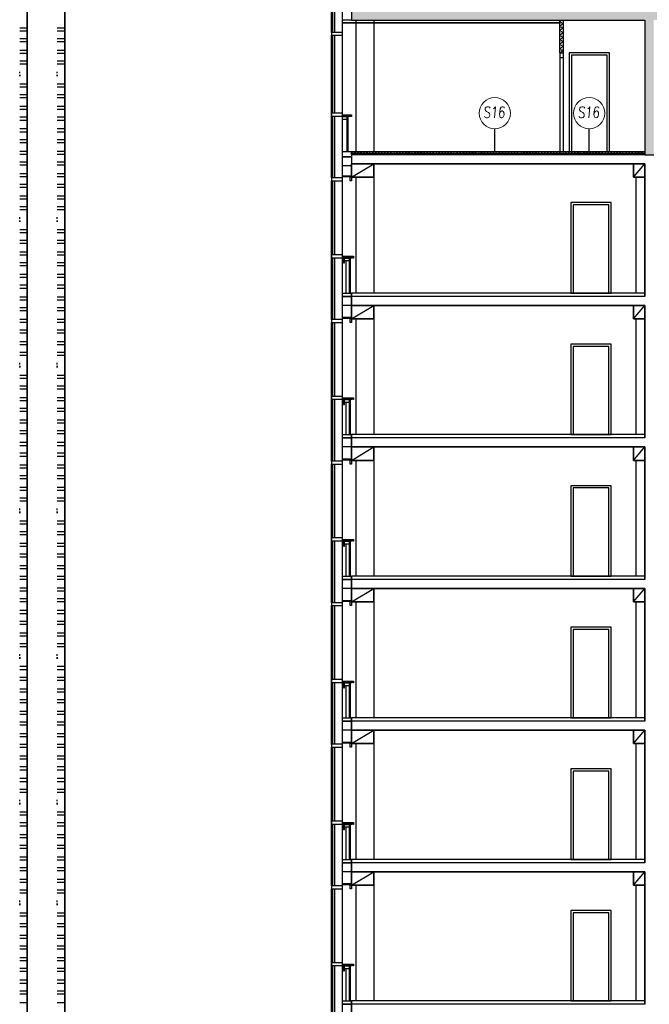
# Model space of a CAD drawing. Header units: millimetres. Extents: x 171 to 266814, y 44 to 350448.
# Tile 94 of 105: x 229722 to 243774, y 313935 to 335910. Entities that reach past the tile are written whole.
import ezdxf

# ---------------------------------------------------------------- set-up
doc = ezdxf.new("R2010")
doc.units = ezdxf.units.MM
doc.header["$LTSCALE"] = 100
doc.linetypes.add('ČÁRKOVANÁ', pattern=[19.05, 12.7, -6.35])
doc.layers.add('DVERE', color=7, linetype='Continuous', true_color=0xf00000)
for name, color, linetype in [('KOTY 50', 7, 'Continuous'), ('LEGENDA', 7, 'Continuous'), ('NOVA', 240, 'Continuous'), ('NOVÁ TENKÁ', 240, 'Continuous'), ('NOVÁ TLUSTÁ', 240, 'Continuous'), ('Přípojnice', 202, 'Continuous'), ('SRAFA', 9, 'Continuous'), ('TENKA', 253, 'Continuous'), ('TLUSTA', 2, 'Continuous'), ('ŽB', 3, 'Continuous'), ('ŽB NOVÝ', 240, 'Continuous')]:
    doc.layers.add(name, color=color, linetype=linetype)
doc.layers.add('SRAFA ŽB', color=254, linetype='Continuous', lineweight=35)
doc.styles.add('CS-ROMANS', font='romans.shx', dxfattribs={"width": 0.75, "oblique": 5})

# ---------------------------------------------------------------- blocks, each defined once
blk = doc.blocks.new('FASADA REZ BLOK 2')
at = {"layer": 'NOVA', "color": 0}
for p, q in [((-175, 670), (-175, 780)), ((-175, 670), (-150, 670)), ((-150, 670), (-150, 715))]:
    blk.add_line(p, q, dxfattribs=at)
for points in [[(-441, 2503), (-200, 2503), (-200, 2568), (-441, 2568)], [(0, 2593), (-200, 2593), (-200, 2618), (0, 2618)], [(0, 2503), (-25, 2503), (-25, 2593), (0, 2593)], [(-441, 788), (-200, 788), (-200, 853), (-441, 853)], [(-200, 820), (50, 820), (50, 780), (30, 780), (30, 800), (-200, 800)], [(-190, 800), (10, 800), (10, 780), (-190, 780)], [(-150, 780), (-50, 780), (-50, 715), (-150, 715)], [(0, -75), (-200, -75), (-200, 0), (0, 0)], [(0, -275), (-200, -275), (-200, -75), (0, -75)]]:
    blk.add_lwpolyline(points, close=True, dxfattribs=at)
for points in [[(-441, -593), (-441, 2503)], [(-411, 853), (-411, 2503)], [(-371, 853), (-371, 2503)], [(-200, -593), (-200, 2503)], [(-411, -593), (-411, 788)], [(-371, -593), (-371, 788)], [(-125, 715), (-125, 0)], [(-50, 715), (-50, 0)], [(-25, 780), (-25, 0)]]:
    blk.add_lwpolyline(points, dxfattribs=at)
blk = doc.blocks.new('fas 3250')
at = {"layer": 'TENKA'}
for points in [[(-441, 2592), (-200, 2592), (-200, 2658), (-441, 2658)], [(-441, 788), (-200, 788), (-200, 852), (-441, 852)], [(-200, 820), (0, 820), (0, 780), (-20, 780), (-20, 800), (-200, 800)], [(-200, 800), (-34, 800), (-34, 780), (-200, 780)], [(-200, 780), (-100, 780), (-100, 715), (-200, 715)], [(0, -120), (-200, -120), (-200, 0), (0, 0)], [(0, -320), (-200, -320), (-200, -120), (0, -120)]]:
    blk.add_lwpolyline(points, close=True, dxfattribs=at)
for points in [[(-441, -593), (-441, 2592)], [(-411, 852), (-411, 2592)], [(-371, 852), (-371, 2592)], [(-200, -593), (-200, 2592)], [(-411, -593), (-411, 788)], [(-371, -593), (-371, 788)], [(-100, 780), (-100, 0)], [(-75, 800), (-75, 0)]]:
    blk.add_lwpolyline(points, dxfattribs=at)

msp = doc.modelspace()

# ---------------------------------------------------------------- hatches: boundary and pattern name
at = {"layer": 'SRAFA'}
h = msp.add_hatch(dxfattribs=at)
h.set_pattern_fill('SACNCR', color=253, scale=30)
h.set_pattern_definition([(45, (180034.96, 255125.01), (-50.51394, 50.51394), []), (45, (180085.47, 255125.01), (-50.51394, 50.51394), [0, -71.4375])])
h.paths.add_polyline_path([(241851.753, 335899.652), (241776.753, 335899.652), (241776.753, 335169.625), (241851.753, 335169.625)])
h = msp.add_hatch(dxfattribs=at)
h.set_pattern_fill('ANSI35', color=253, scale=15)
h.set_pattern_definition([(45, (180034.96, 251125.01), (-67.35192, 67.35192), []), (45, (180102.31, 251125.01), (-67.35192, 67.35192), [119.0625, -23.8125, 0, -23.8125])])
h.paths.add_polyline_path([(243674.253, 332954.625), (237124.253, 332954.625), (237124.253, 332914.625), (243674.253, 332914.625)])
at = {"layer": 'SRAFA ŽB'}
h = msp.add_hatch(color=253, dxfattribs=at)
h.dxf.hatch_style = 1
h.paths.add_polyline_path([(250174.253, 346369.795), (251374.253, 346369.795), (251374.253, 346589.795), (253623.309, 346589.795), (253624.253, 344899.625), (253824.253, 344899.625), (253824.253, 345509.625), (256074.253, 345509.625), (256074.253, 342044.625), (256074.253, 339469.625), (256074.253, 339349.625), (253824.253, 339349.625), (253824.253, 339469.625), (253624.253, 339469.625), (253624.253, 338399.625), (253824.253, 338399.625), (253824.253, 339149.652), (256074.253, 339149.652), (256074.253, 336219.625), (256074.253, 336099.625), (253824.253, 336099.625), (253824.253, 336219.625), (253624.253, 336219.625), (253624.253, 335149.625), (253824.253, 335149.625), (253824.253, 335899.652), (256074.253, 335899.652), (256074.253, 332969.625), (256074.253, 332894.625), (256274.253, 332894.625), (256274.253, 332969.625), (256274.253, 335899.652), (262822.365, 335899.652), (262822.365, 336099.625), (256274.253, 336099.625), (256274.253, 336219.625), (256274.253, 339149.652), (262822.365, 339149.652), (262822.365, 339349.652), (256274.253, 339349.652), (256274.253, 339469.625), (256274.253, 343069.625), (256274.253, 346369.795), (262824.253, 346369.795), (262822.365, 346589.795), (262622.365, 346589.795), (262624.253, 346589.795), (256273.309, 346589.795), (256273.309, 347109.795), (256073.309, 347109.795), (256072.837, 345709.625), (253823.781, 345709.625), (253824.253, 347399.625), (251524.253, 347399.625), (251524.253, 347219.625), (253623.309, 347219.625), (253623.309, 346589.795), (247273.309, 346589.795), (247273.316, 347009.795), (247074.26, 347009.795), (247074.253, 345709.625), (243874.253, 345709.795), (243874.253, 347109.795), (243674.253, 347109.795), (243674.253, 346589.795), (237124.253, 346589.795), (237124.253, 346369.795), (243674.253, 346369.795), (243674.253, 342599.652), (237124.253, 342599.652), (237124.253, 342399.652), (241776.753, 342399.652), (241851.753, 342399.652), (243674.253, 342399.625), (243674.253, 339469.625), (243674.253, 339349.625), (237124.253, 339349.625), (237124.253, 339309.625), (237124.253, 339149.652), (241776.753, 339149.652), (241851.753, 339149.652), (243674.253, 339149.652), (243674.253, 332969.625), (243674.253, 332894.625), (243874.253, 332894.625), (243874.253, 332969.625), (243874.253, 339149.652), (244809.253, 339149.652), (244909.253, 339149.652), (245839.253, 339149.652), (245939.253, 339149.652), (247074.253, 339149.652), (247074.253, 332954.625), (247074.253, 332894.625), (247274.253, 332894.625), (247274.253, 334359.625), (249974.253, 334359.625), (249974.253, 332969.625), (249974.253, 332894.625), (250174.253, 332894.625), (250174.253, 332969.625), (250174.253, 335899.625), (251374.253, 335899.625), (251374.253, 332969.625), (251374.253, 332894.625), (251524.253, 332894.625), (251524.253, 347399.632), (251374.253, 347399.618), (251374.253, 342044.625), (251374.253, 339469.625), (251374.253, 339349.652), (250174.253, 339349.652), (250174.253, 339469.625), (250174.253, 342359.625)])
h.paths.add_polyline_path([(243874.253, 342399.652), (244809.253, 342399.652), (244909.253, 342399.652), (245839.253, 342399.652), (245939.253, 342399.652), (247074.253, 342399.652), (247074.253, 342599.625), (243874.253, 342599.625), (243874.253, 345509.625), (247074.253, 345509.625), (247074.253, 342029.625), (247074.253, 339454.625), (247074.253, 339349.625), (243874.253, 339349.625), (243874.253, 339469.625)], flags=16)
h.paths.add_polyline_path([(244909.253, 339454.625), (244909.253, 339469.625), (244909.253, 342319.625), (245839.253, 342319.625), (245839.253, 339469.625), (245839.253, 339454.625), (245939.253, 339454.625), (245939.253, 339469.625), (245939.253, 342319.625), (246874.253, 342319.625), (246874.253, 339469.625), (246874.253, 339454.625)], flags=0)
h.paths.add_polyline_path([(246874.253, 344644.625), (243874.253, 344644.625), (243874.253, 344659.625), (246874.253, 344659.625)], flags=0)
h.paths.add_polyline_path([(247274.253, 346369.795), (249974.253, 346369.795), (249974.253, 341094.625), (249974.253, 341019.652), (247274.253, 341019.652), (247274.253, 341094.652)], flags=16)
h.paths.add_polyline_path([(247274.253, 340859.652), (249974.253, 340859.652), (249974.253, 337844.652), (249974.253, 337769.652), (247274.253, 337769.652), (247274.253, 337844.652)], flags=16)
h.paths.add_polyline_path([(247274.253, 344644.625), (247274.253, 344659.625), (249974.253, 344659.625), (249974.253, 344644.625)], flags=0)
h.paths.add_polyline_path([(247274.253, 337609.652), (249974.253, 337609.652), (249974.253, 334594.625), (249974.253, 334519.625), (247274.253, 334519.625), (247274.253, 334594.625)], flags=16)
h.paths.add_polyline_path([(250174.253, 339149.625), (251374.253, 339149.625), (251374.253, 336219.625), (251374.253, 336099.652), (250174.253, 336099.652), (250174.253, 336219.625)], flags=16)
h.paths.add_polyline_path([(250174.253, 338239.625), (251374.253, 338239.625), (251374.253, 336219.625), (250174.253, 336219.625)], flags=0)
h.paths.add_polyline_path([(243674.253, 336099.652), (237124.253, 336099.652), (237124.253, 335899.652), (241776.753, 335899.652), (241851.753, 335899.652), (243674.253, 335899.652)], flags=17)
h.paths.add_polyline_path([(247074.253, 336099.625), (243874.253, 336099.625), (243874.253, 336059.625), (243874.253, 335899.652), (247074.253, 335899.652)], flags=17)
h.paths.add_polyline_path([(256074.253, 342599.625), (253824.253, 342599.625), (253824.253, 342719.625), (253624.253, 342719.625), (253624.253, 341649.625), (253824.253, 341649.625), (253824.253, 342399.625), (256074.253, 342399.625)], flags=17)
h.paths.add_polyline_path([(262822.365, 342599.625), (256274.253, 342599.625), (256274.253, 342559.625), (256274.253, 342399.666), (262822.365, 342399.639)], flags=17)

# ---------------------------------------------------------------- linework, layer by layer
at = {"layer": 'DVERE', "color": 253}
for p, q in [((242024.253, 332969.625), (242924.253, 332969.625)), ((242074.253, 332969.625), (242874.253, 332969.625)), ((242924.253, 331829.625), (242024.253, 331829.625)), ((242024.253, 331829.625), (242024.253, 329809.625)), ((242924.253, 329809.625), (242924.253, 331829.625)), ((242874.253, 331779.625), (242074.253, 331779.625)), ((242074.253, 331779.625), (242074.253, 329809.625)), ((242874.253, 329809.625), (242874.253, 331779.625)), ((242024.253, 329809.625), (242924.253, 329809.625)), ((242074.253, 329809.625), (242874.253, 329809.625)), ((242924.253, 328669.625), (242024.253, 328669.625)), ((242024.253, 328669.625), (242024.253, 326649.625)), ((242874.253, 328619.625), (242074.253, 328619.625)), ((242074.253, 328619.625), (242074.253, 326649.625)), ((242874.253, 326649.625), (242874.253, 328619.625)), ((242924.253, 326649.625), (242924.253, 328669.625)), ((242024.253, 326649.625), (242924.253, 326649.625)), ((242074.253, 326649.625), (242874.253, 326649.625)), ((242924.253, 325509.625), (242024.253, 325509.625)), ((242024.253, 325509.625), (242024.253, 323489.625)), ((242874.253, 325459.625), (242074.253, 325459.625)), ((242074.253, 325459.625), (242074.253, 323489.625)), ((242874.253, 323489.625), (242874.253, 325459.625)), ((242924.253, 323489.625), (242924.253, 325509.625)), ((242024.253, 323489.625), (242924.253, 323489.625)), ((242074.253, 323489.625), (242874.253, 323489.625)), ((242924.253, 322349.625), (242024.253, 322349.625)), ((242024.253, 322349.625), (242024.253, 320329.625)), ((242874.253, 322299.625), (242074.253, 322299.625)), ((242074.253, 322299.625), (242074.253, 320329.625)), ((242874.253, 320329.625), (242874.253, 322299.625)), ((242924.253, 320329.625), (242924.253, 322349.625)), ((242024.253, 320329.625), (242924.253, 320329.625)), ((242074.253, 320329.625), (242874.253, 320329.625)), ((242924.253, 319189.625), (242024.253, 319189.625)), ((242024.253, 319189.625), (242024.253, 317169.625)), ((242874.253, 319139.625), (242074.253, 319139.625)), ((242074.253, 319139.625), (242074.253, 317169.625)), ((242874.253, 317169.625), (242874.253, 319139.625)), ((242924.253, 317169.625), (242924.253, 319189.625)), ((242024.253, 317169.625), (242924.253, 317169.625)), ((242074.253, 317169.625), (242874.253, 317169.625)), ((242924.253, 316029.625), (242024.253, 316029.625)), ((242024.253, 316029.625), (242024.253, 314009.625)), ((242924.253, 314009.625), (242924.253, 316029.625)), ((242874.253, 315979.625), (242074.253, 315979.625)), ((242074.253, 315979.625), (242074.253, 314009.625)), ((242874.253, 314009.625), (242874.253, 315979.625)), ((242024.253, 314009.625), (242924.253, 314009.625)), ((242074.253, 314009.625), (242874.253, 314009.625))]:
    msp.add_line(p, q, dxfattribs=at)
at = {"layer": 'KOTY 50', "color": 253}
for p, q in [((240324.444, 332969.625), (240324.444, 333474.635)), ((242433.259, 332969.625), (242433.259, 333474.635))]:
    msp.add_line(p, q, dxfattribs=at)
at = {"layer": 'KOTY 50', "color": 253, "lineweight": 13, "ltscale": 5}
for centre in [(240324.444, 333823.145), (242433.259, 333823.145)]:
    msp.add_circle(centre, 348.51, dxfattribs=at)
at = {"layer": 'NOVA', "color": 253}
for p, q in [((236924.253, 329809.625), (237124.253, 329809.625)), ((237124.253, 329809.625), (237124.253, 329734.625)), ((237124.253, 329734.625), (237124.253, 329534.625))]:
    msp.add_line(p, q, dxfattribs=at)
at = {"layer": 'NOVÁ TENKÁ', "color": 253}
for p, q in [((241776.753, 335899.652), (241851.753, 335899.652)), ((241776.753, 335169.625), (241776.753, 332954.625)), ((241851.753, 335169.625), (241851.753, 332954.625)), ((242886.753, 335169.625), (241986.753, 335169.625)), ((241986.753, 335169.625), (241986.753, 332969.625)), ((242886.753, 332969.625), (242886.753, 335169.625)), ((241776.753, 335069.625), (241851.753, 335069.625)), ((242836.753, 335119.625), (242036.753, 335119.625)), ((242036.753, 335119.625), (242036.753, 332969.625)), ((242836.753, 332969.625), (242836.753, 335119.625)), ((243674.253, 332969.625), (243674.253, 332894.625)), ((243674.253, 332894.625), (243874.253, 332894.625))]:
    msp.add_line(p, q, dxfattribs=at)
for points in [[(243674.253, 332954.625), (237124.253, 332954.625)], [(243674.253, 332914.625), (237124.253, 332914.625)]]:
    msp.add_lwpolyline(points, dxfattribs=at)
at = {"layer": 'NOVÁ TLUSTÁ', "color": 253}
for p, q in [((241776.753, 335169.625), (241776.753, 335899.652)), ((241851.753, 335899.652), (241851.753, 335169.625)), ((241776.753, 335169.625), (241851.753, 335169.625)), ((237124.253, 332969.625), (241851.753, 332969.625)), ((237124.253, 332894.652), (237124.253, 332969.625)), ((241851.753, 332969.625), (243674.253, 332969.625))]:
    msp.add_line(p, q, dxfattribs=at)
at = {"layer": 'Přípojnice'}
for p, q in [((229722.849, 335728.054, 100.182), (229889.849, 335728.054, 100.182)), ((229722.849, 335660.054, 100.182), (229889.849, 335660.054, 100.182)), ((230559.849, 335728.054, 100.182), (230726.849, 335728.054, 100.182)), ((230559.849, 335660.054, 100.182), (230726.849, 335660.054, 100.182)), ((229722.849, 335489.054, 32.182), (229889.849, 335489.054, 32.182)), ((229722.849, 335421.054, 32.182), (229889.849, 335421.054, 32.182)), ((230559.849, 335489.054, 32.182), (230726.849, 335489.054, 32.182)), ((230559.849, 335421.054, 32.182), (230726.849, 335421.054, 32.182)), ((229722.849, 335228.054, 100.182), (229889.849, 335228.054, 100.182)), ((229722.849, 335160.054, 100.182), (229889.849, 335160.054, 100.182)), ((230559.849, 335228.054, 100.182), (230726.849, 335228.054, 100.182)), ((230559.849, 335160.054, 100.182), (230726.849, 335160.054, 100.182)), ((229722.849, 334989.054, 32.182), (229889.849, 334989.054, 32.182)), ((229722.849, 334921.054, 32.182), (229889.849, 334921.054, 32.182)), ((230559.849, 334989.054, 32.182), (230726.849, 334989.054, 32.182)), ((230559.849, 334921.054, 32.182), (230726.849, 334921.054, 32.182)), ((229721.849, 334715.054, 66.182), (229721.849, 334749.054, 66.182)), ((229890.849, 334715.054, 66.182), (229890.849, 334749.054, 66.182)), ((230558.849, 334715.054, 66.182), (230558.849, 334749.054, 66.182)), ((230727.849, 334715.054, 66.182), (230727.849, 334749.054, 66.182)), ((229721.849, 334681.054, 49.182), (229721.849, 334647.054, 49.182)), ((229722.849, 334478.054, 100.182), (229889.849, 334478.054, 100.182)), ((229890.849, 334681.054, 49.182), (229890.849, 334647.054, 49.182)), ((230558.849, 334681.054, 49.182), (230558.849, 334647.054, 49.182)), ((230559.849, 334478.054, 100.182), (230726.849, 334478.054, 100.182)), ((230727.849, 334681.054, 49.182), (230727.849, 334647.054, 49.182)), ((229722.849, 334410.054, 100.182), (229889.849, 334410.054, 100.182)), ((230559.849, 334410.054, 100.182), (230726.849, 334410.054, 100.182)), ((229722.849, 334239.054, 32.182), (229889.849, 334239.054, 32.182)), ((229722.849, 334171.054, 32.182), (229889.849, 334171.054, 32.182)), ((230559.849, 334239.054, 32.182), (230726.849, 334239.054, 32.182)), ((230559.849, 334171.054, 32.182), (230726.849, 334171.054, 32.182)), ((229722.849, 333978.054, 100.182), (229889.849, 333978.054, 100.182)), ((229722.849, 333910.054, 100.182), (229889.849, 333910.054, 100.182)), ((230559.849, 333978.054, 100.182), (230726.849, 333978.054, 100.182)), ((230559.849, 333910.054, 100.182), (230726.849, 333910.054, 100.182)), ((229722.849, 333739.054, 32.182), (229889.849, 333739.054, 32.182)), ((229722.849, 333671.054, 32.182), (229889.849, 333671.054, 32.182)), ((230559.849, 333739.054, 32.182), (230726.849, 333739.054, 32.182)), ((230559.849, 333671.054, 32.182), (230726.849, 333671.054, 32.182)), ((229722.849, 333478.054, 100.182), (229889.849, 333478.054, 100.182)), ((229722.849, 333410.054, 100.182), (229889.849, 333410.054, 100.182)), ((230559.849, 333478.054, 100.182), (230726.849, 333478.054, 100.182)), ((230559.849, 333410.054, 100.182), (230726.849, 333410.054, 100.182)), ((229722.849, 333239.054, 32.182), (229889.849, 333239.054, 32.182)), ((229722.849, 333171.054, 32.182), (229889.849, 333171.054, 32.182)), ((230559.849, 333239.054, 32.182), (230726.849, 333239.054, 32.182)), ((230559.849, 333171.054, 32.182), (230726.849, 333171.054, 32.182)), ((229722.849, 332978.054, 100.182), (229889.849, 332978.054, 100.182)), ((230559.849, 332978.054, 100.182), (230726.849, 332978.054, 100.182)), ((229722.849, 332910.054, 100.182), (229889.849, 332910.054, 100.182)), ((229722.849, 332739.054, 32.182), (229889.849, 332739.054, 32.182)), ((230559.849, 332910.054, 100.182), (230726.849, 332910.054, 100.182)), ((230559.849, 332739.054, 32.182), (230726.849, 332739.054, 32.182)), ((229722.849, 332671.054, 32.182), (229889.849, 332671.054, 32.182)), ((230559.849, 332671.054, 32.182), (230726.849, 332671.054, 32.182)), ((229722.849, 332478.054, 100.182), (229889.849, 332478.054, 100.182)), ((229722.849, 332410.054, 100.182), (229889.849, 332410.054, 100.182)), ((230559.849, 332478.054, 100.182), (230726.849, 332478.054, 100.182)), ((230559.849, 332410.054, 100.182), (230726.849, 332410.054, 100.182)), ((229722.849, 332239.054, 32.182), (229889.849, 332239.054, 32.182)), ((229722.849, 332171.054, 32.182), (229889.849, 332171.054, 32.182)), ((230559.849, 332239.054, 32.182), (230726.849, 332239.054, 32.182)), ((230559.849, 332171.054, 32.182), (230726.849, 332171.054, 32.182)), ((229722.849, 331978.054, 100.182), (229889.849, 331978.054, 100.182)), ((229722.849, 331910.054, 100.182), (229889.849, 331910.054, 100.182)), ((230559.849, 331978.054, 100.182), (230726.849, 331978.054, 100.182)), ((230559.849, 331910.054, 100.182), (230726.849, 331910.054, 100.182)), ((229722.849, 331739.054, 32.182), (229889.849, 331739.054, 32.182)), ((229722.849, 331671.054, 32.182), (229889.849, 331671.054, 32.182)), ((230559.849, 331739.054, 32.182), (230726.849, 331739.054, 32.182)), ((230559.849, 331671.054, 32.182), (230726.849, 331671.054, 32.182)), ((229721.849, 331465.054, 66.182), (229721.849, 331499.054, 66.182)), ((229721.849, 331431.054, 49.182), (229721.849, 331397.054, 49.182)), ((229890.849, 331465.054, 66.182), (229890.849, 331499.054, 66.182)), ((229890.849, 331431.054, 49.182), (229890.849, 331397.054, 49.182)), ((230558.849, 331465.054, 66.182), (230558.849, 331499.054, 66.182)), ((230558.849, 331431.054, 49.182), (230558.849, 331397.054, 49.182)), ((230727.849, 331465.054, 66.182), (230727.849, 331499.054, 66.182)), ((230727.849, 331431.054, 49.182), (230727.849, 331397.054, 49.182)), ((229722.849, 331228.054, 100.182), (229889.849, 331228.054, 100.182)), ((230559.849, 331228.054, 100.182), (230726.849, 331228.054, 100.182)), ((229722.849, 331160.054, 100.182), (229889.849, 331160.054, 100.182)), ((229722.849, 330989.054, 32.182), (229889.849, 330989.054, 32.182)), ((230559.849, 331160.054, 100.182), (230726.849, 331160.054, 100.182)), ((230559.849, 330989.054, 32.182), (230726.849, 330989.054, 32.182)), ((229722.849, 330921.054, 32.182), (229889.849, 330921.054, 32.182)), ((229722.849, 330728.054, 100.182), (229889.849, 330728.054, 100.182)), ((230559.849, 330921.054, 32.182), (230726.849, 330921.054, 32.182)), ((230559.849, 330728.054, 100.182), (230726.849, 330728.054, 100.182)), ((229722.849, 330660.054, 100.182), (229889.849, 330660.054, 100.182)), ((230559.849, 330660.054, 100.182), (230726.849, 330660.054, 100.182)), ((229722.849, 330489.054, 32.182), (229889.849, 330489.054, 32.182)), ((229722.849, 330421.054, 32.182), (229889.849, 330421.054, 32.182)), ((230559.849, 330489.054, 32.182), (230726.849, 330489.054, 32.182)), ((230559.849, 330421.054, 32.182), (230726.849, 330421.054, 32.182)), ((229722.849, 330228.054, 100.182), (229889.849, 330228.054, 100.182)), ((229722.849, 330160.054, 100.182), (229889.849, 330160.054, 100.182)), ((230559.849, 330228.054, 100.182), (230726.849, 330228.054, 100.182)), ((230559.849, 330160.054, 100.182), (230726.849, 330160.054, 100.182)), ((229722.849, 329989.054, 32.182), (229889.849, 329989.054, 32.182)), ((229722.849, 329921.054, 32.182), (229889.849, 329921.054, 32.182)), ((230559.849, 329989.054, 32.182), (230726.849, 329989.054, 32.182)), ((230559.849, 329921.054, 32.182), (230726.849, 329921.054, 32.182)), ((229722.849, 329728.054, 100.182), (229889.849, 329728.054, 100.182)), ((229722.849, 329660.054, 100.182), (229889.849, 329660.054, 100.182)), ((230559.849, 329728.054, 100.182), (230726.849, 329728.054, 100.182)), ((230559.849, 329660.054, 100.182), (230726.849, 329660.054, 100.182)), ((229722.849, 329489.054, 32.182), (229889.849, 329489.054, 32.182)), ((229722.849, 329421.054, 32.182), (229889.849, 329421.054, 32.182)), ((230559.849, 329489.054, 32.182), (230726.849, 329489.054, 32.182)), ((230559.849, 329421.054, 32.182), (230726.849, 329421.054, 32.182)), ((229722.849, 329228.054, 100.182), (229889.849, 329228.054, 100.182)), ((230559.849, 329228.054, 100.182), (230726.849, 329228.054, 100.182)), ((229722.849, 329160.054, 100.182), (229889.849, 329160.054, 100.182)), ((229722.849, 328989.054, 32.182), (229889.849, 328989.054, 32.182)), ((230559.849, 329160.054, 100.182), (230726.849, 329160.054, 100.182)), ((230559.849, 328989.054, 32.182), (230726.849, 328989.054, 32.182)), ((229722.849, 328921.054, 32.182), (229889.849, 328921.054, 32.182)), ((230559.849, 328921.054, 32.182), (230726.849, 328921.054, 32.182)), ((229722.849, 328728.054, 100.182), (229889.849, 328728.054, 100.182)), ((229722.849, 328660.054, 100.182), (229889.849, 328660.054, 100.182)), ((230559.849, 328728.054, 100.182), (230726.849, 328728.054, 100.182)), ((230559.849, 328660.054, 100.182), (230726.849, 328660.054, 100.182)), ((229722.849, 328489.054, 32.182), (229889.849, 328489.054, 32.182)), ((229722.849, 328421.054, 32.182), (229889.849, 328421.054, 32.182)), ((230559.849, 328489.054, 32.182), (230726.849, 328489.054, 32.182)), ((230559.849, 328421.054, 32.182), (230726.849, 328421.054, 32.182)), ((229721.849, 328215.054, 66.182), (229721.849, 328249.054, 66.182)), ((229721.849, 328181.054, 49.182), (229721.849, 328147.054, 49.182)), ((229890.849, 328215.054, 66.182), (229890.849, 328249.054, 66.182)), ((229890.849, 328181.054, 49.182), (229890.849, 328147.054, 49.182)), ((230558.849, 328215.054, 66.182), (230558.849, 328249.054, 66.182)), ((230558.849, 328181.054, 49.182), (230558.849, 328147.054, 49.182)), ((230727.849, 328215.054, 66.182), (230727.849, 328249.054, 66.182)), ((230727.849, 328181.054, 49.182), (230727.849, 328147.054, 49.182)), ((229722.849, 327978.054, 100.182), (229889.849, 327978.054, 100.182)), ((229722.849, 327910.054, 100.182), (229889.849, 327910.054, 100.182)), ((230559.849, 327978.054, 100.182), (230726.849, 327978.054, 100.182)), ((230559.849, 327910.054, 100.182), (230726.849, 327910.054, 100.182)), ((229722.849, 327739.054, 32.182), (229889.849, 327739.054, 32.182)), ((229722.849, 327671.054, 32.182), (229889.849, 327671.054, 32.182)), ((230559.849, 327739.054, 32.182), (230726.849, 327739.054, 32.182)), ((230559.849, 327671.054, 32.182), (230726.849, 327671.054, 32.182)), ((229722.849, 327478.054, 100.182), (229889.849, 327478.054, 100.182)), ((230559.849, 327478.054, 100.182), (230726.849, 327478.054, 100.182)), ((229722.849, 327410.054, 100.182), (229889.849, 327410.054, 100.182)), ((229722.849, 327239.054, 32.182), (229889.849, 327239.054, 32.182)), ((230559.849, 327410.054, 100.182), (230726.849, 327410.054, 100.182)), ((230559.849, 327239.054, 32.182), (230726.849, 327239.054, 32.182)), ((229722.849, 327171.054, 32.182), (229889.849, 327171.054, 32.182)), ((230559.849, 327171.054, 32.182), (230726.849, 327171.054, 32.182)), ((229722.849, 326978.054, 100.182), (229889.849, 326978.054, 100.182)), ((229722.849, 326910.054, 100.182), (229889.849, 326910.054, 100.182)), ((230559.849, 326978.054, 100.182), (230726.849, 326978.054, 100.182)), ((230559.849, 326910.054, 100.182), (230726.849, 326910.054, 100.182)), ((229722.849, 326739.054, 32.182), (229889.849, 326739.054, 32.182)), ((229722.849, 326671.054, 32.182), (229889.849, 326671.054, 32.182)), ((230559.849, 326739.054, 32.182), (230726.849, 326739.054, 32.182)), ((230559.849, 326671.054, 32.182), (230726.849, 326671.054, 32.182)), ((229722.849, 326478.054, 100.182), (229889.849, 326478.054, 100.182)), ((229722.849, 326410.054, 100.182), (229889.849, 326410.054, 100.182)), ((230559.849, 326478.054, 100.182), (230726.849, 326478.054, 100.182)), ((230559.849, 326410.054, 100.182), (230726.849, 326410.054, 100.182)), ((229722.849, 326239.054, 32.182), (229889.849, 326239.054, 32.182)), ((229722.849, 326171.054, 32.182), (229889.849, 326171.054, 32.182)), ((230559.849, 326239.054, 32.182), (230726.849, 326239.054, 32.182)), ((230559.849, 326171.054, 32.182), (230726.849, 326171.054, 32.182)), ((229722.849, 325978.054, 100.182), (229889.849, 325978.054, 100.182)), ((229722.849, 325910.054, 100.182), (229889.849, 325910.054, 100.182)), ((230559.849, 325978.054, 100.182), (230726.849, 325978.054, 100.182)), ((230559.849, 325910.054, 100.182), (230726.849, 325910.054, 100.182)), ((229722.849, 325739.054, 32.182), (229889.849, 325739.054, 32.182)), ((230559.849, 325739.054, 32.182), (230726.849, 325739.054, 32.182)), ((229722.849, 325671.054, 32.182), (229889.849, 325671.054, 32.182)), ((229722.849, 325478.054, 100.182), (229889.849, 325478.054, 100.182)), ((230559.849, 325671.054, 32.182), (230726.849, 325671.054, 32.182)), ((230559.849, 325478.054, 100.182), (230726.849, 325478.054, 100.182)), ((229722.849, 325410.054, 100.182), (229889.849, 325410.054, 100.182)), ((229722.849, 325239.054, 32.182), (229889.849, 325239.054, 32.182)), ((230559.849, 325410.054, 100.182), (230726.849, 325410.054, 100.182)), ((230559.849, 325239.054, 32.182), (230726.849, 325239.054, 32.182)), ((229722.849, 325171.054, 32.182), (229889.849, 325171.054, 32.182)), ((230559.849, 325171.054, 32.182), (230726.849, 325171.054, 32.182)), ((229721.849, 324965.054, 66.182), (229721.849, 324999.054, 66.182)), ((229721.849, 324931.054, 49.182), (229721.849, 324897.054, 49.182)), ((229890.849, 324965.054, 66.182), (229890.849, 324999.054, 66.182)), ((229890.849, 324931.054, 49.182), (229890.849, 324897.054, 49.182)), ((230558.849, 324965.054, 66.182), (230558.849, 324999.054, 66.182)), ((230558.849, 324931.054, 49.182), (230558.849, 324897.054, 49.182)), ((230727.849, 324965.054, 66.182), (230727.849, 324999.054, 66.182)), ((230727.849, 324931.054, 49.182), (230727.849, 324897.054, 49.182)), ((229722.849, 324728.054, 100.182), (229889.849, 324728.054, 100.182)), ((229722.849, 324660.054, 100.182), (229889.849, 324660.054, 100.182)), ((230559.849, 324728.054, 100.182), (230726.849, 324728.054, 100.182)), ((230559.849, 324660.054, 100.182), (230726.849, 324660.054, 100.182)), ((229722.849, 324489.054, 32.182), (229889.849, 324489.054, 32.182)), ((229722.849, 324421.054, 32.182), (229889.849, 324421.054, 32.182)), ((230559.849, 324489.054, 32.182), (230726.849, 324489.054, 32.182)), ((230559.849, 324421.054, 32.182), (230726.849, 324421.054, 32.182)), ((229722.849, 324228.054, 100.182), (229889.849, 324228.054, 100.182)), ((229722.849, 324160.054, 100.182), (229889.849, 324160.054, 100.182)), ((230559.849, 324228.054, 100.182), (230726.849, 324228.054, 100.182)), ((230559.849, 324160.054, 100.182), (230726.849, 324160.054, 100.182)), ((229722.849, 323989.054, 32.182), (229889.849, 323989.054, 32.182)), ((229722.849, 323921.054, 32.182), (229889.849, 323921.054, 32.182)), ((230559.849, 323989.054, 32.182), (230726.849, 323989.054, 32.182)), ((230559.849, 323921.054, 32.182), (230726.849, 323921.054, 32.182)), ((229722.849, 323728.054, 100.182), (229889.849, 323728.054, 100.182)), ((230559.849, 323728.054, 100.182), (230726.849, 323728.054, 100.182)), ((229722.849, 323660.054, 100.182), (229889.849, 323660.054, 100.182)), ((229722.849, 323489.054, 32.182), (229889.849, 323489.054, 32.182)), ((230559.849, 323660.054, 100.182), (230726.849, 323660.054, 100.182)), ((230559.849, 323489.054, 32.182), (230726.849, 323489.054, 32.182)), ((229722.849, 323421.054, 32.182), (229889.849, 323421.054, 32.182)), ((230559.849, 323421.054, 32.182), (230726.849, 323421.054, 32.182)), ((229722.849, 323228.054, 100.182), (229889.849, 323228.054, 100.182)), ((229722.849, 323160.054, 100.182), (229889.849, 323160.054, 100.182)), ((230559.849, 323228.054, 100.182), (230726.849, 323228.054, 100.182)), ((230559.849, 323160.054, 100.182), (230726.849, 323160.054, 100.182)), ((229722.849, 322989.054, 32.182), (229889.849, 322989.054, 32.182)), ((229722.849, 322921.054, 32.182), (229889.849, 322921.054, 32.182)), ((230559.849, 322989.054, 32.182), (230726.849, 322989.054, 32.182)), ((230559.849, 322921.054, 32.182), (230726.849, 322921.054, 32.182)), ((229722.849, 322728.054, 100.182), (229889.849, 322728.054, 100.182)), ((229722.849, 322660.054, 100.182), (229889.849, 322660.054, 100.182)), ((230559.849, 322728.054, 100.182), (230726.849, 322728.054, 100.182)), ((230559.849, 322660.054, 100.182), (230726.849, 322660.054, 100.182)), ((229722.849, 322489.054, 32.182), (229889.849, 322489.054, 32.182)), ((229722.849, 322421.054, 32.182), (229889.849, 322421.054, 32.182)), ((230559.849, 322489.054, 32.182), (230726.849, 322489.054, 32.182)), ((230559.849, 322421.054, 32.182), (230726.849, 322421.054, 32.182)), ((229722.849, 322228.054, 100.182), (229889.849, 322228.054, 100.182)), ((229722.849, 322160.054, 100.182), (229889.849, 322160.054, 100.182)), ((230559.849, 322228.054, 100.182), (230726.849, 322228.054, 100.182)), ((230559.849, 322160.054, 100.182), (230726.849, 322160.054, 100.182)), ((229722.849, 321989.054, 32.182), (229889.849, 321989.054, 32.182)), ((230559.849, 321989.054, 32.182), (230726.849, 321989.054, 32.182)), ((229721.849, 321715.054, 66.182), (229721.849, 321749.054, 66.182)), ((229722.849, 321921.054, 32.182), (229889.849, 321921.054, 32.182)), ((229890.849, 321715.054, 66.182), (229890.849, 321749.054, 66.182)), ((230558.849, 321715.054, 66.182), (230558.849, 321749.054, 66.182)), ((230559.849, 321921.054, 32.182), (230726.849, 321921.054, 32.182)), ((230727.849, 321715.054, 66.182), (230727.849, 321749.054, 66.182)), ((229721.849, 321681.054, 49.182), (229721.849, 321647.054, 49.182)), ((229890.849, 321681.054, 49.182), (229890.849, 321647.054, 49.182)), ((230558.849, 321681.054, 49.182), (230558.849, 321647.054, 49.182)), ((230727.849, 321681.054, 49.182), (230727.849, 321647.054, 49.182)), ((229722.849, 321478.054, 100.182), (229889.849, 321478.054, 100.182)), ((229722.849, 321410.054, 100.182), (229889.849, 321410.054, 100.182)), ((230559.849, 321478.054, 100.182), (230726.849, 321478.054, 100.182)), ((230559.849, 321410.054, 100.182), (230726.849, 321410.054, 100.182)), ((229722.849, 321239.054, 32.182), (229889.849, 321239.054, 32.182)), ((229722.849, 321171.054, 32.182), (229889.849, 321171.054, 32.182)), ((230559.849, 321239.054, 32.182), (230726.849, 321239.054, 32.182)), ((230559.849, 321171.054, 32.182), (230726.849, 321171.054, 32.182)), ((229722.849, 320978.054, 100.182), (229889.849, 320978.054, 100.182)), ((229722.849, 320910.054, 100.182), (229889.849, 320910.054, 100.182)), ((230559.849, 320978.054, 100.182), (230726.849, 320978.054, 100.182)), ((230559.849, 320910.054, 100.182), (230726.849, 320910.054, 100.182)), ((229722.849, 320739.054, 32.182), (229889.849, 320739.054, 32.182)), ((229722.849, 320671.054, 32.182), (229889.849, 320671.054, 32.182)), ((230559.849, 320739.054, 32.182), (230726.849, 320739.054, 32.182)), ((230559.849, 320671.054, 32.182), (230726.849, 320671.054, 32.182)), ((229722.849, 320478.054, 100.182), (229889.849, 320478.054, 100.182)), ((229722.849, 320410.054, 100.182), (229889.849, 320410.054, 100.182)), ((230559.849, 320478.054, 100.182), (230726.849, 320478.054, 100.182)), ((230559.849, 320410.054, 100.182), (230726.849, 320410.054, 100.182)), ((229722.849, 320239.054, 32.182), (229889.849, 320239.054, 32.182)), ((230559.849, 320239.054, 32.182), (230726.849, 320239.054, 32.182)), ((229722.849, 320171.054, 32.182), (229889.849, 320171.054, 32.182)), ((229722.849, 319978.054, 100.182), (229889.849, 319978.054, 100.182)), ((230559.849, 320171.054, 32.182), (230726.849, 320171.054, 32.182)), ((230559.849, 319978.054, 100.182), (230726.849, 319978.054, 100.182)), ((229722.849, 319910.054, 100.182), (229889.849, 319910.054, 100.182)), ((229722.849, 319739.054, 32.182), (229889.849, 319739.054, 32.182)), ((230559.849, 319910.054, 100.182), (230726.849, 319910.054, 100.182)), ((230559.849, 319739.054, 32.182), (230726.849, 319739.054, 32.182)), ((229722.849, 319671.054, 32.182), (229889.849, 319671.054, 32.182)), ((230559.849, 319671.054, 32.182), (230726.849, 319671.054, 32.182)), ((229722.849, 319478.054, 100.182), (229889.849, 319478.054, 100.182)), ((229722.849, 319410.054, 100.182), (229889.849, 319410.054, 100.182)), ((230559.849, 319478.054, 100.182), (230726.849, 319478.054, 100.182)), ((230559.849, 319410.054, 100.182), (230726.849, 319410.054, 100.182)), ((229722.849, 319239.054, 32.182), (229889.849, 319239.054, 32.182)), ((229722.849, 319171.054, 32.182), (229889.849, 319171.054, 32.182)), ((230559.849, 319239.054, 32.182), (230726.849, 319239.054, 32.182)), ((230559.849, 319171.054, 32.182), (230726.849, 319171.054, 32.182)), ((229722.849, 318978.054, 100.182), (229889.849, 318978.054, 100.182)), ((229722.849, 318910.054, 100.182), (229889.849, 318910.054, 100.182)), ((230559.849, 318978.054, 100.182), (230726.849, 318978.054, 100.182)), ((230559.849, 318910.054, 100.182), (230726.849, 318910.054, 100.182)), ((229722.849, 318739.054, 32.182), (229889.849, 318739.054, 32.182)), ((229722.849, 318671.054, 32.182), (229889.849, 318671.054, 32.182)), ((230559.849, 318739.054, 32.182), (230726.849, 318739.054, 32.182)), ((230559.849, 318671.054, 32.182), (230726.849, 318671.054, 32.182)), ((229721.849, 318465.054, 66.182), (229721.849, 318499.054, 66.182)), ((229721.849, 318431.054, 49.182), (229721.849, 318397.054, 49.182)), ((229890.849, 318465.054, 66.182), (229890.849, 318499.054, 66.182)), ((229890.849, 318431.054, 49.182), (229890.849, 318397.054, 49.182)), ((230558.849, 318465.054, 66.182), (230558.849, 318499.054, 66.182)), ((230558.849, 318431.054, 49.182), (230558.849, 318397.054, 49.182)), ((230727.849, 318465.054, 66.182), (230727.849, 318499.054, 66.182)), ((230727.849, 318431.054, 49.182), (230727.849, 318397.054, 49.182)), ((229722.849, 318228.054, 100.182), (229889.849, 318228.054, 100.182)), ((230559.849, 318228.054, 100.182), (230726.849, 318228.054, 100.182)), ((229722.849, 318160.054, 100.182), (229889.849, 318160.054, 100.182)), ((229722.849, 317989.054, 32.182), (229889.849, 317989.054, 32.182)), ((230559.849, 318160.054, 100.182), (230726.849, 318160.054, 100.182)), ((230559.849, 317989.054, 32.182), (230726.849, 317989.054, 32.182)), ((229722.849, 317921.054, 32.182), (229889.849, 317921.054, 32.182)), ((230559.849, 317921.054, 32.182), (230726.849, 317921.054, 32.182)), ((229722.849, 317728.054, 100.182), (229889.849, 317728.054, 100.182)), ((229722.849, 317660.054, 100.182), (229889.849, 317660.054, 100.182)), ((230559.849, 317728.054, 100.182), (230726.849, 317728.054, 100.182)), ((230559.849, 317660.054, 100.182), (230726.849, 317660.054, 100.182)), ((229722.849, 317489.054, 32.182), (229889.849, 317489.054, 32.182)), ((229722.849, 317421.054, 32.182), (229889.849, 317421.054, 32.182)), ((230559.849, 317489.054, 32.182), (230726.849, 317489.054, 32.182)), ((230559.849, 317421.054, 32.182), (230726.849, 317421.054, 32.182)), ((229722.849, 317228.054, 100.182), (229889.849, 317228.054, 100.182)), ((229722.849, 317160.054, 100.182), (229889.849, 317160.054, 100.182)), ((230559.849, 317228.054, 100.182), (230726.849, 317228.054, 100.182)), ((230559.849, 317160.054, 100.182), (230726.849, 317160.054, 100.182)), ((229722.849, 316989.054, 32.182), (229889.849, 316989.054, 32.182)), ((229722.849, 316921.054, 32.182), (229889.849, 316921.054, 32.182)), ((230559.849, 316989.054, 32.182), (230726.849, 316989.054, 32.182)), ((230559.849, 316921.054, 32.182), (230726.849, 316921.054, 32.182)), ((229722.849, 316728.054, 100.182), (229889.849, 316728.054, 100.182)), ((230559.849, 316728.054, 100.182), (230726.849, 316728.054, 100.182)), ((229722.849, 316660.054, 100.182), (229889.849, 316660.054, 100.182)), ((229722.849, 316489.054, 32.182), (229889.849, 316489.054, 32.182)), ((230559.849, 316660.054, 100.182), (230726.849, 316660.054, 100.182)), ((230559.849, 316489.054, 32.182), (230726.849, 316489.054, 32.182)), ((229721.849, 316215.054, 66.182), (229721.849, 316249.054, 66.182)), ((229722.849, 316421.054, 32.182), (229889.849, 316421.054, 32.182)), ((229890.849, 316215.054, 66.182), (229890.849, 316249.054, 66.182)), ((230558.849, 316215.054, 66.182), (230558.849, 316249.054, 66.182)), ((230559.849, 316421.054, 32.182), (230726.849, 316421.054, 32.182)), ((230727.849, 316215.054, 66.182), (230727.849, 316249.054, 66.182)), ((229721.849, 316181.054, 49.182), (229721.849, 316147.054, 49.182)), ((229890.849, 316181.054, 49.182), (229890.849, 316147.054, 49.182)), ((230558.849, 316181.054, 49.182), (230558.849, 316147.054, 49.182)), ((230727.849, 316181.054, 49.182), (230727.849, 316147.054, 49.182)), ((229722.849, 315978.054, 100.182), (229889.849, 315978.054, 100.182)), ((229722.849, 315910.054, 100.182), (229889.849, 315910.054, 100.182)), ((230559.849, 315978.054, 100.182), (230726.849, 315978.054, 100.182)), ((230559.849, 315910.054, 100.182), (230726.849, 315910.054, 100.182)), ((229722.849, 315739.054, 32.182), (229889.849, 315739.054, 32.182)), ((229722.849, 315671.054, 32.182), (229889.849, 315671.054, 32.182)), ((230559.849, 315739.054, 32.182), (230726.849, 315739.054, 32.182)), ((230559.849, 315671.054, 32.182), (230726.849, 315671.054, 32.182)), ((229722.849, 315478.054, 100.182), (229889.849, 315478.054, 100.182)), ((229722.849, 315410.054, 100.182), (229889.849, 315410.054, 100.182)), ((230559.849, 315478.054, 100.182), (230726.849, 315478.054, 100.182)), ((230559.849, 315410.054, 100.182), (230726.849, 315410.054, 100.182)), ((229722.849, 315239.054, 32.182), (229889.849, 315239.054, 32.182)), ((229722.849, 315171.054, 32.182), (229889.849, 315171.054, 32.182)), ((230559.849, 315239.054, 32.182), (230726.849, 315239.054, 32.182)), ((230559.849, 315171.054, 32.182), (230726.849, 315171.054, 32.182)), ((229722.849, 314978.054, 100.182), (229889.849, 314978.054, 100.182)), ((229722.849, 314910.054, 100.182), (229889.849, 314910.054, 100.182)), ((230559.849, 314978.054, 100.182), (230726.849, 314978.054, 100.182)), ((230559.849, 314910.054, 100.182), (230726.849, 314910.054, 100.182)), ((229722.849, 314739.054, 32.182), (229889.849, 314739.054, 32.182)), ((230559.849, 314739.054, 32.182), (230726.849, 314739.054, 32.182)), ((229722.849, 314671.054, 32.182), (229889.849, 314671.054, 32.182)), ((229722.849, 314478.054, 100.182), (229889.849, 314478.054, 100.182)), ((230559.849, 314671.054, 32.182), (230726.849, 314671.054, 32.182)), ((230559.849, 314478.054, 100.182), (230726.849, 314478.054, 100.182)), ((229722.849, 314410.054, 100.182), (229889.849, 314410.054, 100.182)), ((230559.849, 314410.054, 100.182), (230726.849, 314410.054, 100.182)), ((229722.849, 314239.054, 32.182), (229889.849, 314239.054, 32.182)), ((229722.849, 314171.054, 32.182), (229889.849, 314171.054, 32.182)), ((230559.849, 314239.054, 32.182), (230726.849, 314239.054, 32.182)), ((230559.849, 314171.054, 32.182), (230726.849, 314171.054, 32.182)), ((229722.849, 313978.054, 100.182), (229889.849, 313978.054, 100.182)), ((230559.849, 313978.054, 100.182), (230726.849, 313978.054, 100.182))]:
    msp.add_line(p, q, dxfattribs=at)
for points in [[(229890.849, 334698.054, 32.182), (229890.849, 337948.054, 32.182), (229890.849, 337948.054, 100.182), (229890.849, 334698.054, 100.182)], [(230727.849, 334698.054, 32.182), (230727.849, 337948.054, 32.182), (230727.849, 337948.054, 100.182), (230727.849, 334698.054, 100.182)], [(229890.849, 331448.054, 32.182), (229890.849, 334698.054, 32.182), (229890.849, 334698.054, 100.182), (229890.849, 331448.054, 100.182)], [(230727.849, 331448.054, 32.182), (230727.849, 334698.054, 32.182), (230727.849, 334698.054, 100.182), (230727.849, 331448.054, 100.182)], [(229890.849, 328198.054, 32.182), (229890.849, 331448.054, 32.182), (229890.849, 331448.054, 100.182), (229890.849, 328198.054, 100.182)], [(230727.849, 328198.054, 32.182), (230727.849, 331448.054, 32.182), (230727.849, 331448.054, 100.182), (230727.849, 328198.054, 100.182)], [(229890.849, 324948.054, 32.182), (229890.849, 328198.054, 32.182), (229890.849, 328198.054, 100.182), (229890.849, 324948.054, 100.182)], [(230727.849, 324948.054, 32.182), (230727.849, 328198.054, 32.182), (230727.849, 328198.054, 100.182), (230727.849, 324948.054, 100.182)], [(229890.849, 321698.054, 32.182), (229890.849, 324948.054, 32.182), (229890.849, 324948.054, 100.182), (229890.849, 321698.054, 100.182)], [(230727.849, 321698.054, 32.182), (230727.849, 324948.054, 32.182), (230727.849, 324948.054, 100.182), (230727.849, 321698.054, 100.182)], [(229890.849, 318448.054, 32.182), (229890.849, 321698.054, 32.182), (229890.849, 321698.054, 100.182), (229890.849, 318448.054, 100.182)], [(230727.849, 318448.054, 32.182), (230727.849, 321698.054, 32.182), (230727.849, 321698.054, 100.182), (230727.849, 318448.054, 100.182)], [(229890.849, 316198.054, 32.182), (229890.849, 318448.054, 32.182), (229890.849, 318448.054, 100.182), (229890.849, 316198.054, 100.182)], [(230727.849, 316198.054, 32.182), (230727.849, 318448.054, 32.182), (230727.849, 318448.054, 100.182), (230727.849, 316198.054, 100.182)], [(229890.849, 312948.054, 32.182), (229890.849, 316198.054, 32.182), (229890.849, 316198.054, 100.182), (229890.849, 312948.054, 100.182)], [(230727.849, 312948.054, 32.182), (230727.849, 316198.054, 32.182), (230727.849, 316198.054, 100.182), (230727.849, 312948.054, 100.182)]]:
    msp.add_polyline3d(points, dxfattribs=at)
at = {"layer": 'Přípojnice', "extrusion": (1, 2.14313e-15, -6.12323e-17)}
for centre in [(334664.054, 66.182, 229721.849), (334664.054, 66.182, 229890.849), (334664.054, 66.182, 230558.849), (334664.054, 66.182, 230727.849)]:
    msp.add_circle(centre, 17, dxfattribs=at)
at = {"layer": 'Přípojnice', "extrusion": (1, 2.02067e-15, -6.12323e-17)}
for centre in [(331414.054, 66.182, 229721.849), (331414.054, 66.182, 229890.849), (331414.054, 66.182, 230558.849), (331414.054, 66.182, 230727.849)]:
    msp.add_circle(centre, 17, dxfattribs=at)
at = {"layer": 'Přípojnice', "extrusion": (1, 1.8982e-15, -6.12323e-17)}
for centre in [(328164.054, 66.182, 229721.849), (328164.054, 66.182, 229890.849), (328164.054, 66.182, 230558.849), (328164.054, 66.182, 230727.849)]:
    msp.add_circle(centre, 17, dxfattribs=at)
at = {"layer": 'Přípojnice', "extrusion": (1, 1.77574e-15, -6.12323e-17)}
for centre in [(324914.054, 66.182, 229721.849), (324914.054, 66.182, 229890.849), (324914.054, 66.182, 230558.849), (324914.054, 66.182, 230727.849)]:
    msp.add_circle(centre, 17, dxfattribs=at)
at = {"layer": 'Přípojnice', "extrusion": (1, 1.65327e-15, -6.12323e-17)}
for centre in [(321664.054, 66.182, 229721.849), (321664.054, 66.182, 229890.849), (321664.054, 66.182, 230558.849), (321664.054, 66.182, 230727.849)]:
    msp.add_circle(centre, 17, dxfattribs=at)
at = {"layer": 'Přípojnice', "extrusion": (1, 1.53081e-15, -6.12323e-17)}
for centre in [(318414.054, 66.182, 229721.849), (318414.054, 66.182, 229890.849), (318414.054, 66.182, 230558.849), (318414.054, 66.182, 230727.849)]:
    msp.add_circle(centre, 17, dxfattribs=at)
at = {"layer": 'Přípojnice', "extrusion": (1, 1.40834e-15, -6.12323e-17)}
for centre in [(316164.054, 66.182, 229721.849), (316164.054, 66.182, 229890.849), (316164.054, 66.182, 230558.849), (316164.054, 66.182, 230727.849)]:
    msp.add_circle(centre, 17, dxfattribs=at)
at = {"layer": 'TENKA', "color": 253, "ltscale": 10}
for p, q in [((237224.253, 335899.652), (237224.253, 332969.625)), ((237224.253, 332394.625), (237224.253, 329809.625))]:
    msp.add_line(p, q, dxfattribs=at)
at = {"layer": 'TENKA', "color": 253}
for p, q in [((237624.253, 335899.652), (237624.253, 332969.625)), ((243674.253, 332894.625), (237124.253, 332894.625)), ((237124.253, 332394.625), (237624.253, 332694.625)), ((237624.253, 332694.625), (237624.253, 329809.625)), ((243424.253, 332394.625), (243674.253, 332694.625)), ((243474.253, 332394.625), (243474.253, 329809.625)), ((243674.253, 329734.625), (237124.253, 329734.625)), ((237124.253, 329234.625), (237624.253, 329534.625)), ((237624.253, 329534.625), (237624.253, 326649.625)), ((243424.253, 329234.625), (243674.253, 329534.625)), ((243474.253, 329234.625), (243474.253, 326649.625)), ((243674.253, 326574.625), (237124.253, 326574.625)), ((237124.253, 326074.625), (237624.253, 326374.625)), ((237624.253, 326374.625), (237624.253, 323489.625)), ((243424.253, 326074.625), (243674.253, 326374.625)), ((243474.253, 326074.625), (243474.253, 323489.625)), ((243674.253, 323414.625), (237124.253, 323414.625)), ((237124.253, 322914.625), (237624.253, 323214.625)), ((237624.253, 323214.625), (237624.253, 320329.625)), ((243424.253, 322914.625), (243674.253, 323214.625)), ((243474.253, 322914.625), (243474.253, 320329.625)), ((243674.253, 320254.625), (237124.253, 320254.625)), ((237124.253, 319754.625), (237624.253, 320054.625)), ((237624.253, 320054.625), (237624.253, 317169.625)), ((243424.253, 319754.625), (243674.253, 320054.625)), ((243474.253, 319754.625), (243474.253, 317169.625)), ((243674.253, 317094.625), (237124.253, 317094.625)), ((237124.253, 316594.625), (237624.253, 316894.625)), ((237624.253, 316894.625), (237624.253, 314009.625)), ((243424.253, 316594.625), (243674.253, 316894.625)), ((237224.253, 316594.625), (237224.253, 314009.625)), ((243474.253, 316594.625), (243474.253, 314009.625)), ((243674.253, 313934.625), (237124.253, 313934.625))]:
    msp.add_line(p, q, dxfattribs=at)
at = {"layer": 'TENKA', "color": 253, "linetype": 'ČÁRKOVANÁ', "ltscale": 10}
for p, q in [((237224.253, 329234.625), (237224.253, 326649.625)), ((237224.253, 326074.625), (237224.253, 323489.625)), ((237224.253, 322914.625), (237224.253, 320329.625)), ((237224.253, 319754.625), (237224.253, 317169.625))]:
    msp.add_line(p, q, dxfattribs=at)
at = {"layer": 'TENKA', "color": 253}
msp.add_lwpolyline([(236924.253, 335849.652), (241776.753, 335849.652), (241776.753, 335834.652), (236924.253, 335834.652)], close=True, dxfattribs=at)
at = {"layer": 'TLUSTA', "color": 253}
for p, q in [((237124.253, 332694.625), (237624.253, 332694.625)), ((237124.253, 332394.625), (237124.253, 332694.625)), ((243674.253, 332694.625), (237124.253, 332694.625)), ((237624.253, 332694.625), (237624.253, 332394.625)), ((243424.253, 332694.625), (243674.253, 332694.625)), ((243424.253, 332394.625), (243424.253, 332694.625)), ((243674.253, 332694.625), (243674.253, 332394.625)), ((243674.253, 332694.625), (243674.253, 329734.625)), ((237624.253, 332394.625), (237124.253, 332394.625)), ((243674.253, 332394.625), (243424.253, 332394.625)), ((243674.253, 329809.625), (237124.253, 329809.625)), ((237124.253, 329534.625), (237124.253, 329809.625)), ((237124.253, 329534.625), (237624.253, 329534.625)), ((237124.253, 329234.625), (237124.253, 329534.625)), ((243674.253, 329534.625), (237124.253, 329534.625)), ((237624.253, 329534.625), (237624.253, 329234.625)), ((243424.253, 329534.625), (243674.253, 329534.625)), ((243424.253, 329234.625), (243424.253, 329534.625)), ((243674.253, 329534.625), (243674.253, 329234.625)), ((243674.253, 329534.625), (243674.253, 326574.597)), ((237624.253, 329234.625), (237124.253, 329234.625)), ((243674.253, 329234.625), (243424.253, 329234.625)), ((243674.253, 326649.625), (237124.253, 326649.625)), ((237124.253, 326374.625), (237124.253, 326649.625)), ((237124.253, 326374.625), (237624.253, 326374.625)), ((237124.253, 326074.625), (237124.253, 326374.625)), ((243674.253, 326374.625), (237124.253, 326374.625)), ((237624.253, 326374.625), (237624.253, 326074.625)), ((243424.253, 326374.625), (243674.253, 326374.625)), ((243424.253, 326074.625), (243424.253, 326374.625)), ((243674.253, 326374.625), (243674.253, 326074.625)), ((243674.253, 326374.625), (243674.253, 323414.597)), ((237624.253, 326074.625), (237124.253, 326074.625)), ((243674.253, 326074.625), (243424.253, 326074.625)), ((243674.253, 323489.625), (237124.253, 323489.625)), ((237124.253, 323214.625), (237124.253, 323489.625)), ((237124.253, 323214.625), (237624.253, 323214.625)), ((237124.253, 322914.625), (237124.253, 323214.625)), ((243674.253, 323214.625), (237124.253, 323214.625)), ((237624.253, 323214.625), (237624.253, 322914.625)), ((243424.253, 323214.625), (243674.253, 323214.625)), ((243424.253, 322914.625), (243424.253, 323214.625)), ((243674.253, 323214.625), (243674.253, 322914.625)), ((243674.253, 323214.625), (243674.253, 320254.597)), ((237624.253, 322914.625), (237124.253, 322914.625)), ((243674.253, 322914.625), (243424.253, 322914.625)), ((243674.253, 320329.625), (237124.253, 320329.625)), ((237124.253, 320054.625), (237124.253, 320329.625)), ((237124.253, 320054.625), (237624.253, 320054.625)), ((237124.253, 319754.625), (237124.253, 320054.625)), ((243674.253, 320054.625), (237124.253, 320054.625)), ((237624.253, 320054.625), (237624.253, 319754.625)), ((243424.253, 320054.625), (243674.253, 320054.625)), ((243424.253, 319754.625), (243424.253, 320054.625)), ((243674.253, 320054.625), (243674.253, 319754.625)), ((243674.253, 320054.625), (243674.253, 317094.597)), ((237624.253, 319754.625), (237124.253, 319754.625)), ((243674.253, 319754.625), (243424.253, 319754.625)), ((243674.253, 317169.625), (237124.253, 317169.625)), ((237124.253, 316594.625), (237124.253, 317169.625)), ((237124.253, 316894.625), (237624.253, 316894.625)), ((243674.253, 316894.625), (237124.253, 316894.625)), ((237624.253, 316894.625), (237624.253, 316594.625)), ((243424.253, 316894.625), (243674.253, 316894.625)), ((243424.253, 316594.625), (243424.253, 316894.625)), ((243674.253, 316894.625), (243674.253, 316594.625)), ((243674.253, 316894.625), (243674.253, 313934.625)), ((237624.253, 316594.625), (237124.253, 316594.625)), ((243674.253, 316594.625), (243424.253, 316594.625)), ((243674.253, 314009.625), (237124.253, 314009.625)), ((237124.253, 313434.625), (237124.253, 314009.625))]:
    msp.add_line(p, q, dxfattribs=at)
at = {"layer": 'ŽB', "color": 253}
for points in [[(243674.253, 332894.625), (237124.253, 332894.625), (237124.253, 332694.625), (243674.253, 332694.625)], [(243674.253, 329734.597), (243674.253, 332694.625)], [(243674.253, 329734.597), (237124.253, 329734.597), (237124.253, 329534.597), (243674.253, 329534.597)], [(243674.253, 326574.597), (243674.253, 329534.625)], [(243674.253, 326574.597), (237124.253, 326574.597), (237124.253, 326374.597), (243674.253, 326374.597)], [(243674.253, 323414.597), (243674.253, 326374.625)], [(243674.253, 323414.597), (237124.253, 323414.597), (237124.253, 323214.597), (243674.253, 323214.597)], [(243674.253, 320254.597), (243674.253, 323214.625)], [(243674.253, 320254.597), (237124.253, 320254.597), (237124.253, 320054.597), (243674.253, 320054.597)], [(243674.253, 317094.597), (243674.253, 320054.625)], [(243674.253, 317094.597), (237124.253, 317094.597), (237124.253, 316894.597), (243674.253, 316894.597)], [(243674.253, 313934.625), (243674.253, 316894.625)]]:
    msp.add_lwpolyline(points, dxfattribs=at)
for points in [[(237124.253, 332394.625), (237624.253, 332394.625), (237624.253, 332694.625), (237124.253, 332694.625)], [(243424.253, 332394.625), (243674.253, 332394.625), (243674.253, 332694.625), (243424.253, 332694.625)], [(237124.253, 329234.597), (237624.253, 329234.597), (237624.253, 329534.597), (237124.253, 329534.597)], [(243424.253, 329234.597), (243674.253, 329234.597), (243674.253, 329534.597), (243424.253, 329534.597)], [(237124.253, 326074.597), (237624.253, 326074.597), (237624.253, 326374.597), (237124.253, 326374.597)], [(243424.253, 326074.597), (243674.253, 326074.597), (243674.253, 326374.597), (243424.253, 326374.597)], [(237124.253, 322914.597), (237624.253, 322914.597), (237624.253, 323214.597), (237124.253, 323214.597)], [(243424.253, 322914.597), (243674.253, 322914.597), (243674.253, 323214.597), (243424.253, 323214.597)], [(237124.253, 319754.597), (237624.253, 319754.597), (237624.253, 320054.597), (237124.253, 320054.597)], [(243424.253, 319754.597), (243674.253, 319754.597), (243674.253, 320054.597), (243424.253, 320054.597)], [(237124.253, 316594.597), (237624.253, 316594.597), (237624.253, 316894.597), (237124.253, 316894.597)], [(243424.253, 316594.597), (243674.253, 316594.597), (243674.253, 316894.597), (243424.253, 316894.597)]]:
    msp.add_lwpolyline(points, close=True, dxfattribs=at)
at = {"layer": 'ŽB NOVÝ', "color": 253}
for p, q in [((237124.253, 335899.652), (241776.753, 335899.652)), ((243674.253, 335899.652), (243674.253, 332969.625))]:
    msp.add_line(p, q, dxfattribs=at)
msp.add_lwpolyline([(241851.753, 335899.652), (243674.253, 335899.652)], dxfattribs=at)

# ---------------------------------------------------------------- block references
at = {"layer": 'TENKA', "color": 253}
for name, p in [('fas 3250', (237124.253, 336219.625)), ('fas 3250', (237124.253, 332969.625)), ('FASADA REZ BLOK 2', (237124.253, 329809.625)), ('FASADA REZ BLOK 2', (237124.253, 326649.625)), ('FASADA REZ BLOK 2', (237124.253, 323489.625)), ('FASADA REZ BLOK 2', (237124.253, 320329.625)), ('FASADA REZ BLOK 2', (237124.253, 317169.625)), ('FASADA REZ BLOK 2', (237124.253, 314009.625))]:
    msp.add_blockref(name, p, dxfattribs=at)

# ---------------------------------------------------------------- texts
at = {"layer": 'LEGENDA', "color": 253, "char_height": 250, "attachment_point": 5, "style": 'CS-ROMANS'}
for insert in [(240310.759, 333842.287), (242419.573, 333842.287)]:
    msp.add_mtext('\\A1;S16', dxfattribs=dict(at, insert=insert))

doc.saveas('drawing.dxf')
